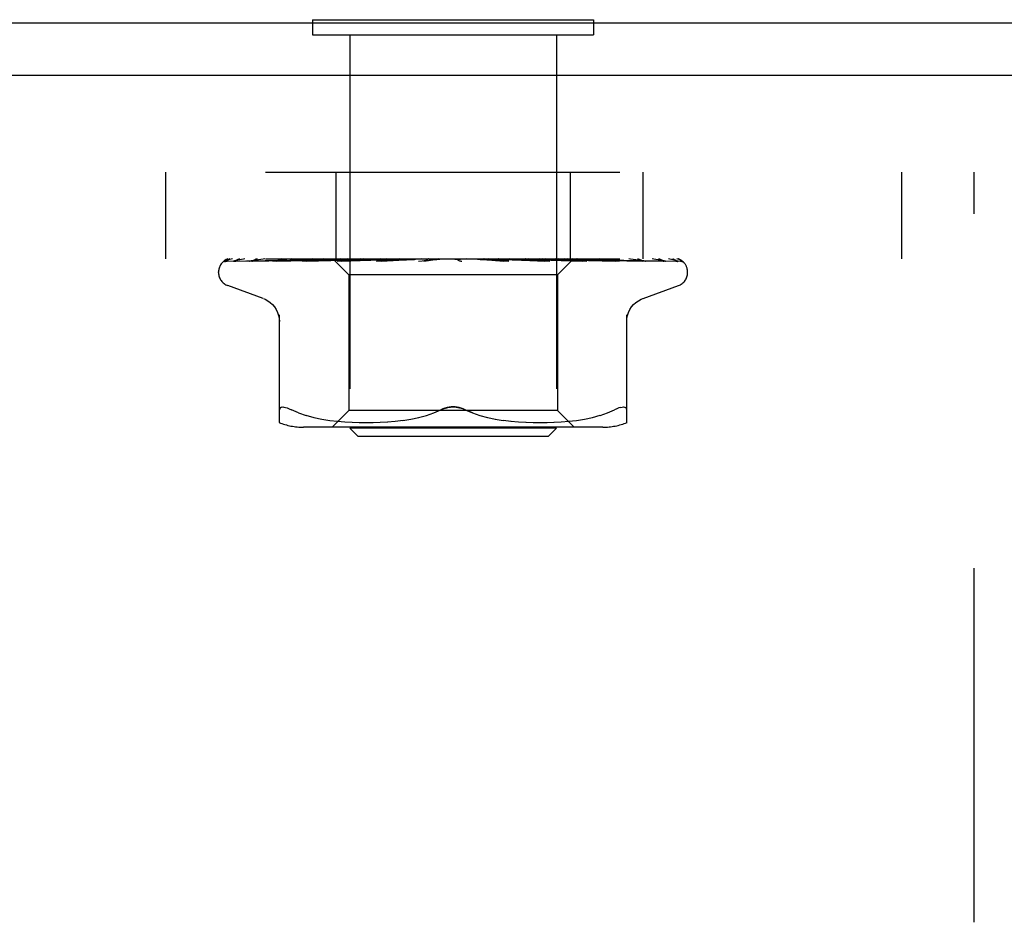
# Model space of a CAD drawing. Header units: inches. Extents: x 0 to 77.3, y 0 to 50.
# Tile 9 of 60: x 9.1 to 10.3, y 29.7 to 30.8. Entities that reach past the tile are written whole.
import ezdxf

# ---------------------------------------------------------------- set-up
doc = ezdxf.new("R2010")
doc.units = ezdxf.units.IN
doc.header["$LTSCALE"] = 4.25
doc.header["$MEASUREMENT"] = 0
doc.linetypes.add('HIDDEN', pattern=[0.2, 0.1, -0.1])
doc.layers.get('0').update_dxf_attribs({"linetype": 'CONTINUOUS'})
doc.layers.add('DEFAULT_2', color=8, linetype='HIDDEN')

msp = doc.modelspace()

# ---------------------------------------------------------------- linework, layer by layer
at = {"color": 3, "linetype": 'Continuous'}
for p, q in [((10.992787, 30.81936), (5.542787, 30.81936)), ((10.992787, 30.75636), (5.540787, 30.75636))]:
    msp.add_line(p, q, dxfattribs=at)
at = {"color": 7, "linetype": 'Continuous'}
for p, q in [((9.479287, 30.82336), (9.479287, 30.81936)), ((9.479287, 30.82336), (9.816287, 30.82336)), ((9.816287, 30.82336), (9.816287, 30.81936))]:
    msp.add_line(p, q, dxfattribs=at)
at = {"layer": 'DEFAULT_2', "color": 8, "linetype": 'HIDDEN'}
for p, q in [((9.479287, 30.81936), (9.479287, 30.80536)), ((9.816287, 30.81936), (9.816287, 30.80536)), ((9.479287, 30.80536), (9.816287, 30.80536)), ((9.523787, 30.80536), (9.523787, 30.33336)), ((9.771787, 30.80536), (9.771787, 30.33336)), ((6.022787, 30.64036), (10.272787, 30.64036)), ((9.302687, 30.64036), (9.302687, 30.53636)), ((9.507287, 30.64036), (9.507287, 30.53636)), ((9.788287, 30.64036), (9.788287, 30.53636)), ((9.875487, 30.64036), (9.875487, 30.53636)), ((10.185487, 30.64036), (10.185487, 30.53636)), ((10.272787, 28.89036), (10.272787, 30.64036)), ((6.022787, 30.53636), (10.272787, 30.53636)), ((9.376156, 30.533717), (9.398719, 30.534048)), ((9.376755, 30.533717), (9.422697, 30.534392)), ((9.387156, 30.533717), (9.431222, 30.534392)), ((9.404098, 30.533717), (9.445735, 30.534392)), ((9.406986, 30.533717), (9.426823, 30.534048)), ((9.422314, 30.534392), (9.487021, 30.535319)), ((9.426823, 30.534048), (9.486373, 30.535027)), ((9.431222, 30.534392), (9.492957, 30.535319)), ((9.431542, 30.533712), (9.431637, 30.533718)), ((9.431632, 30.533717), (9.449756, 30.534048)), ((9.435529, 30.533718), (9.471187, 30.534392)), ((9.449756, 30.534048), (9.504001, 30.535027)), ((9.466992, 30.533718), (9.498141, 30.534392)), ((9.467127, 30.533728), (9.466997, 30.533718)), ((9.471187, 30.534392), (9.505284, 30.535027)), ((9.471758, 30.533718), (9.50119, 30.534393)), ((9.486373, 30.535027), (9.520416, 30.535574)), ((9.492778, 30.53636), (9.486485, 30.535748)), ((9.486903, 30.535319), (9.504947, 30.535574)), ((9.487021, 30.535319), (9.504999, 30.535574)), ((9.492606, 30.535319), (9.510217, 30.535574)), ((9.50119, 30.534393), (9.52936, 30.535027)), ((9.503536, 30.53636), (9.522537, 30.517359)), ((9.504001, 30.535027), (9.53489, 30.535574)), ((9.504999, 30.535573), (9.504924, 30.535597)), ((9.504948, 30.535573), (9.504975, 30.535597)), ((9.505284, 30.535027), (9.535227, 30.535574)), ((9.508909, 30.533719), (9.575946, 30.535575)), ((9.509164, 30.533735), (9.508913, 30.533719)), ((9.517148, 30.534503), (9.50917, 30.533736)), ((9.510218, 30.535573), (9.510036, 30.535597)), ((9.510065, 30.535573), (9.510187, 30.535597)), ((9.514378, 30.533719), (9.536518, 30.534394)), ((9.526155, 30.53535), (9.517148, 30.534503)), ((9.520416, 30.535573), (9.520127, 30.535597)), ((9.520167, 30.535573), (9.520373, 30.535597)), ((9.537247, 30.53636), (9.526155, 30.53535)), ((9.52897, 30.53636), (9.534832, 30.535597)), ((9.52936, 30.535027), (9.55412, 30.535575)), ((9.535227, 30.535574), (9.534832, 30.535597)), ((9.53489, 30.535574), (9.535164, 30.535597)), ((9.540283, 30.53636), (9.535164, 30.535597)), ((9.536518, 30.534394), (9.557742, 30.535029)), ((9.546597, 30.53636), (9.553619, 30.535597)), ((9.55412, 30.535574), (9.553619, 30.535597)), ((9.553706, 30.535575), (9.554026, 30.535597)), ((9.560429, 30.53636), (9.554026, 30.535597)), ((9.556158, 30.533739), (9.555894, 30.533722)), ((9.555898, 30.533722), (9.600833, 30.535578)), ((9.557742, 30.535029), (9.576424, 30.535576)), ((9.56189, 30.533724), (9.575935, 30.534398)), ((9.567882, 30.53636), (9.57581, 30.535597)), ((9.569974, 30.534978), (9.57574, 30.535489)), ((9.57574, 30.535489), (9.578689, 30.535748)), ((9.576052, 30.53558), (9.57581, 30.535597)), ((9.575935, 30.534398), (9.589444, 30.535033)), ((9.575946, 30.535575), (9.576276, 30.535597)), ((9.576424, 30.535576), (9.576052, 30.53558)), ((9.583732, 30.53636), (9.576276, 30.535597)), ((9.578689, 30.535748), (9.58289, 30.536116)), ((9.58289, 30.536116), (9.585699, 30.53636)), ((9.589444, 30.535033), (9.60137, 30.535579)), ((9.592055, 30.53636), (9.600603, 30.535597)), ((9.600833, 30.535578), (9.601111, 30.535597)), ((9.60935, 30.53636), (9.601111, 30.535597)), ((9.60642, 30.533741), (9.636357, 30.53636)), ((9.61289, 30.533766), (9.618288, 30.534434)), ((9.618242, 30.53636), (9.6271, 30.535597)), ((9.618288, 30.534434), (9.623576, 30.535066)), ((9.623576, 30.535066), (9.628317, 30.535612)), ((9.645496, 30.53636), (9.654346, 30.535597)), ((9.651315, 30.53636), (9.651691, 30.536166)), ((9.653116, 30.535577), (9.652996, 30.535686)), ((9.653088, 30.535598), (9.653125, 30.535568)), ((9.653201, 30.535501), (9.653116, 30.535577)), ((9.653249, 30.535458), (9.653201, 30.535501)), ((9.653363, 30.535359), (9.653302, 30.535411)), ((9.654066, 30.534821), (9.654082, 30.53481)), ((9.663777, 30.53636), (9.654883, 30.535597)), ((9.672834, 30.53636), (9.681354, 30.535597)), ((9.680972, 30.535586), (9.689339, 30.53504)), ((9.681551, 30.535582), (9.681354, 30.535597)), ((9.681551, 30.535583), (9.714772, 30.533727)), ((9.69062, 30.53636), (9.681877, 30.535597)), ((9.714573, 30.533741), (9.684713, 30.53636)), ((9.689339, 30.53504), (9.698786, 30.534406)), ((9.698786, 30.534406), (9.708569, 30.533732)), ((9.699267, 30.53636), (9.707149, 30.535597)), ((9.706957, 30.535576), (9.707638, 30.535597)), ((9.706958, 30.535577), (9.722332, 30.53503)), ((9.707465, 30.535576), (9.707149, 30.535597)), ((9.707465, 30.535576), (9.763706, 30.53372)), ((9.715914, 30.53636), (9.707638, 30.535597)), ((9.714782, 30.533726), (9.714582, 30.53374)), ((9.722332, 30.53503), (9.739778, 30.534395)), ((9.723838, 30.53636), (9.730799, 30.535597)), ((9.730681, 30.535574), (9.731237, 30.535597)), ((9.730682, 30.535575), (9.752502, 30.535028)), ((9.731129, 30.535574), (9.730799, 30.535597)), ((9.731129, 30.535575), (9.754197, 30.535027)), ((9.738746, 30.53636), (9.731237, 30.535597)), ((9.741364, 30.535753), (9.734496, 30.53636)), ((9.739778, 30.534395), (9.757953, 30.533721)), ((9.750436, 30.534935), (9.741364, 30.535753)), ((9.745661, 30.53636), (9.751448, 30.535597)), ((9.763427, 30.533738), (9.750436, 30.534935)), ((9.751371, 30.535574), (9.751819, 30.535597)), ((9.751372, 30.535574), (9.778848, 30.535027)), ((9.751748, 30.535574), (9.751448, 30.535597)), ((9.751748, 30.535574), (9.780281, 30.535027)), ((9.758291, 30.53636), (9.751819, 30.535597)), ((9.752502, 30.535028), (9.777311, 30.534393)), ((9.763714, 30.53372), (9.763432, 30.533737)), ((9.763947, 30.53636), (9.76621, 30.535977)), ((9.76621, 30.535977), (9.768351, 30.535597)), ((9.768299, 30.535573), (9.768642, 30.535597)), ((9.7683, 30.535574), (9.818335, 30.534718)), ((9.768593, 30.535573), (9.768351, 30.535597)), ((9.768594, 30.535574), (9.80156, 30.535027)), ((9.771293, 30.535977), (9.768642, 30.535597)), ((9.773842, 30.53636), (9.771293, 30.535977)), ((9.791278, 30.5356), (9.773037, 30.517359)), ((9.777311, 30.534393), (9.803215, 30.533719)), ((9.778848, 30.535027), (9.810123, 30.534392)), ((9.780861, 30.535573), (9.781096, 30.535597)), ((9.780861, 30.535574), (9.817271, 30.535026)), ((9.781062, 30.535573), (9.780896, 30.535597)), ((9.7877, 30.535751), (9.781163, 30.53636)), ((9.796187, 30.534932), (9.7877, 30.535751)), ((9.788604, 30.535573), (9.788732, 30.535597)), ((9.788604, 30.535574), (9.806539, 30.535319)), ((9.788707, 30.535573), (9.788631, 30.535597)), ((9.792, 30.53636), (9.791251, 30.535573)), ((9.791251, 30.535573), (9.791257, 30.535579)), ((9.791251, 30.535574), (9.829947, 30.535026)), ((9.791257, 30.535579), (9.791275, 30.535597)), ((9.797527, 30.535319), (9.8165, 30.535027)), ((9.80835, 30.533719), (9.808147, 30.533732)), ((9.810123, 30.534392), (9.842816, 30.533718)), ((9.817271, 30.535026), (9.837469, 30.534717)), ((9.818335, 30.534718), (9.875349, 30.533717)), ((9.829947, 30.535026), (9.897742, 30.534048)), ((9.837469, 30.534717), (9.901986, 30.533717)), ((9.847121, 30.533722), (9.840481, 30.534492)), ((9.847162, 30.533718), (9.84713, 30.533721)), ((9.84755, 30.534717), (9.86962, 30.534392)), ((9.86962, 30.534392), (9.914828, 30.533717)), ((9.87535, 30.533718), (9.875579, 30.5337)), ((9.878751, 30.533718), (9.878863, 30.533714)), ((9.878863, 30.533714), (9.879007, 30.533699)), ((9.924522, 30.532042), (9.924467, 30.532096)), ((9.366537, 30.519864), (9.366537, 30.520693)), ((9.929037, 30.519864), (9.929037, 30.520693)), ((9.522537, 30.517359), (9.522537, 30.354336)), ((9.773037, 30.517359), (9.522537, 30.517359)), ((9.773037, 30.517359), (9.773037, 30.354336)), ((9.419795, 30.488809), (9.377503, 30.504202)), ((9.875779, 30.488809), (9.918071, 30.504202)), ((9.439454, 30.339852), (9.439454, 30.469074)), ((9.85612, 30.339852), (9.85612, 30.469074)), ((9.462499, 30.351666), (9.454037, 30.355271)), ((9.522537, 30.354336), (9.502537, 30.334336)), ((9.773037, 30.354336), (9.522537, 30.354336)), ((9.624602, 30.351624), (9.633204, 30.355271)), ((9.670972, 30.351624), (9.66237, 30.355271)), ((9.773037, 30.354336), (9.793037, 30.334336)), ((9.833075, 30.351666), (9.841537, 30.355271)), ((9.462469, 30.351675), (9.471359, 30.3486)), ((9.471311, 30.348615), (9.480717, 30.346091)), ((9.480664, 30.346104), (9.490272, 30.344089)), ((9.490221, 30.344098), (9.499808, 30.342577)), ((9.499759, 30.342585), (9.509178, 30.341474)), ((9.578264, 30.341494), (9.587758, 30.34262)), ((9.587605, 30.342599), (9.597149, 30.344122)), ((9.597029, 30.3441), (9.60653, 30.346085)), ((9.606446, 30.346066), (9.615753, 30.348561)), ((9.615706, 30.348547), (9.624623, 30.351632)), ((9.679821, 30.348561), (9.689127, 30.346066)), ((9.689044, 30.346085), (9.698545, 30.3441)), ((9.698425, 30.344122), (9.707969, 30.342599)), ((9.707816, 30.34262), (9.71731, 30.341494)), ((9.786396, 30.341474), (9.795815, 30.342585)), ((9.795766, 30.342577), (9.805353, 30.344098)), ((9.805302, 30.344089), (9.81491, 30.346104)), ((9.814857, 30.346091), (9.824263, 30.348615)), ((9.824215, 30.3486), (9.833105, 30.351675)), ((9.827379, 30.334336), (9.468194, 30.334336)), ((9.509122, 30.341479), (9.518105, 30.340709)), ((9.518023, 30.340715), (9.526755, 30.340226)), ((9.533787, 30.32336), (9.523787, 30.33336)), ((9.771787, 30.33336), (9.523787, 30.33336)), ((9.52664, 30.340231), (9.535137, 30.33994)), ((9.534992, 30.339943), (9.543448, 30.339857)), ((9.543278, 30.339857), (9.551874, 30.339937)), ((9.551685, 30.339933), (9.560461, 30.340225)), ((9.560262, 30.340216), (9.569347, 30.340728)), ((9.569152, 30.340714), (9.578445, 30.341512)), ((9.717129, 30.341512), (9.726422, 30.340714)), ((9.726227, 30.340728), (9.735312, 30.340216)), ((9.735113, 30.340225), (9.743889, 30.339933)), ((9.7437, 30.339937), (9.752296, 30.339857)), ((9.752126, 30.339857), (9.760582, 30.339943)), ((9.760437, 30.33994), (9.768934, 30.340231)), ((9.761787, 30.32336), (9.771787, 30.33336)), ((9.768819, 30.340226), (9.777551, 30.340715)), ((9.777469, 30.340709), (9.786452, 30.341479)), ((9.761787, 30.32336), (9.533787, 30.32336))]:
    msp.add_line(p, q, dxfattribs=at)
for points in [[(9.373429, 30.533026), (9.373761, 30.53319), (9.374283, 30.533395), (9.374877, 30.533564), (9.375519, 30.533675), (9.37616, 30.533718)], [(9.383231, 30.53636), (9.381608, 30.53598), (9.379975, 30.535544), (9.378438, 30.53508), (9.376985, 30.534585), (9.37561, 30.534053), (9.374311, 30.533474), (9.373435, 30.53303)], [(9.373925, 30.53296), (9.37389, 30.532935), (9.373833, 30.532894), (9.373876, 30.532922), (9.374029, 30.533013), (9.374302, 30.533155), (9.374683, 30.533319), (9.375163, 30.533482), (9.375717, 30.533614), (9.376318, 30.533696), (9.376757, 30.533718)], [(9.380014, 30.53636), (9.379792, 30.536281), (9.379118, 30.536018), (9.378474, 30.535738), (9.37786, 30.535446), (9.377279, 30.535144), (9.376732, 30.534839), (9.376219, 30.534535), (9.375742, 30.534235), (9.375306, 30.533947), (9.374909, 30.533674), (9.374562, 30.533426), (9.373925, 30.53296)], [(9.377574, 30.53636), (9.376605, 30.53599), (9.375733, 30.535594), (9.375597, 30.535525)], [(9.38426, 30.533574), (9.384468, 30.533621), (9.38495, 30.533693), (9.385386, 30.533718)], [(9.398146, 30.53636), (9.396419, 30.53608), (9.394132, 30.535681), (9.39191, 30.535263), (9.389755, 30.534831), (9.387666, 30.53438), (9.38565, 30.533914), (9.384264, 30.533573)], [(9.385381, 30.533717), (9.451893, 30.534717), (9.472721, 30.535026)], [(9.38597, 30.53359), (9.385899, 30.533553), (9.385757, 30.533481), (9.385729, 30.533468), (9.385826, 30.533505), (9.386061, 30.533576), (9.386423, 30.533653), (9.386894, 30.533707), (9.387157, 30.533718)], [(9.386465, 30.53386), (9.386138, 30.53368), (9.38597, 30.53359)], [(9.391722, 30.53636), (9.391468, 30.536271), (9.390789, 30.536015), (9.390135, 30.535743), (9.38951, 30.535461), (9.388913, 30.535174), (9.388346, 30.534887), (9.387813, 30.534605), (9.387316, 30.534334), (9.386465, 30.53386)], [(9.40364, 30.533678), (9.403849, 30.533705), (9.404104, 30.533718)], [(9.421965, 30.53636), (9.420023, 30.536114), (9.417088, 30.535723), (9.414176, 30.535315), (9.411293, 30.534893), (9.408439, 30.534457), (9.405622, 30.534006), (9.403647, 30.533678)], [(9.406613, 30.53371), (9.406535, 30.533683), (9.406477, 30.533664), (9.406546, 30.533679), (9.406751, 30.533706), (9.406984, 30.533718)], [(9.40791, 30.534295), (9.407424, 30.534063), (9.407022, 30.533879), (9.406719, 30.533752), (9.406613, 30.53371)], [(9.412611, 30.53636), (9.412095, 30.536176), (9.411284, 30.535859), (9.41051, 30.535529), (9.409779, 30.535196), (9.409096, 30.534871), (9.40791, 30.534295)], [(9.453885, 30.53636), (9.451723, 30.536128), (9.448225, 30.53574), (9.444703, 30.535336), (9.441169, 30.534917), (9.437623, 30.534485), (9.434071, 30.534038), (9.431552, 30.533713)], [(9.435756, 30.53378), (9.435605, 30.533741), (9.435478, 30.533717), (9.435503, 30.533718), (9.435526, 30.533718)], [(9.441926, 30.53636), (9.441278, 30.536121), (9.440401, 30.535767), (9.439575, 30.535408), (9.43881, 30.535061), (9.438095, 30.534733), (9.43743, 30.534433), (9.436829, 30.534173), (9.4363, 30.533963), (9.435883, 30.533818), (9.435756, 30.53378)], [(9.445735, 30.534392), (9.503924, 30.535319), (9.520167, 30.535574)], [(9.486485, 30.535748), (9.482473, 30.535345), (9.478406, 30.534928), (9.474286, 30.534497), (9.467135, 30.533728)], [(9.475142, 30.53486), (9.474457, 30.534557), (9.473812, 30.534288), (9.473214, 30.534063), (9.472691, 30.533894), (9.472262, 30.533787), (9.471947, 30.533734), (9.471756, 30.533719)], [(9.478601, 30.53636), (9.478146, 30.536185), (9.477356, 30.535858), (9.476592, 30.53552), (9.475142, 30.53486)], [(9.498141, 30.534392), (9.541594, 30.53532), (9.553707, 30.535574)], [(9.503608, 30.53636), (9.503888, 30.536168), (9.5042, 30.535977), (9.504545, 30.535786), (9.504924, 30.535597)], [(9.50391, 30.53636), (9.504224, 30.536087), (9.504485, 30.535871), (9.504693, 30.535711), (9.504846, 30.535612), (9.504939, 30.535574), (9.504948, 30.535573)], [(9.504545, 30.53636), (9.504751, 30.536087), (9.504901, 30.535871), (9.504994, 30.535711), (9.505029, 30.535612), (9.505005, 30.535574), (9.504999, 30.535573)], [(9.505348, 30.53636), (9.505204, 30.536168), (9.505094, 30.535977), (9.505017, 30.535786), (9.504975, 30.535597)], [(9.50708, 30.53636), (9.507772, 30.536168), (9.508496, 30.535977), (9.50925, 30.535786), (9.510036, 30.535597)], [(9.508476, 30.53636), (9.508886, 30.536087), (9.509247, 30.535871), (9.509564, 30.535711), (9.509829, 30.535612), (9.510036, 30.535574), (9.510065, 30.535573)], [(9.512236, 30.53636), (9.511674, 30.536168), (9.511145, 30.535977), (9.510649, 30.535786), (9.510187, 30.535597)], [(9.510356, 30.53636), (9.510449, 30.536087), (9.510482, 30.535871), (9.510455, 30.535711), (9.510371, 30.535612), (9.510218, 30.535573)], [(9.519737, 30.535661), (9.518256, 30.534952), (9.517525, 30.53462), (9.516807, 30.534321), (9.516125, 30.534074), (9.515495, 30.53389), (9.514945, 30.533777), (9.514496, 30.533726), (9.514369, 30.53372)], [(9.515637, 30.53636), (9.516717, 30.536168), (9.517826, 30.535977), (9.518963, 30.535786), (9.520127, 30.535597)], [(9.518076, 30.53636), (9.518567, 30.536087), (9.519017, 30.535871), (9.519431, 30.535711), (9.519799, 30.535612), (9.520112, 30.535574), (9.520167, 30.535573)], [(9.521295, 30.53636), (9.520486, 30.53601), (9.519737, 30.535661)], [(9.524023, 30.53636), (9.523063, 30.536168), (9.522135, 30.535977), (9.521238, 30.535786), (9.520373, 30.535597)], [(9.521135, 30.53636), (9.521109, 30.536087), (9.521025, 30.535871), (9.52088, 30.535711), (9.520681, 30.535612), (9.520416, 30.535573)], [(9.532365, 30.53636), (9.532919, 30.536087), (9.533442, 30.535871), (9.533937, 30.535711), (9.534394, 30.535612), (9.534802, 30.535574), (9.53489, 30.535574)], [(9.536491, 30.53636), (9.536349, 30.536087), (9.53615, 30.535871), (9.535892, 30.535711), (9.535584, 30.535612), (9.535227, 30.535574)], [(9.550826, 30.53636), (9.551427, 30.536085), (9.552002, 30.535869), (9.552555, 30.535711), (9.553079, 30.535613), (9.553568, 30.535575), (9.553706, 30.535575)], [(9.55587, 30.53636), (9.555616, 30.536087), (9.55531, 30.535871), (9.554948, 30.535711), (9.554542, 30.535612), (9.55412, 30.535574)], [(9.556187, 30.533741), (9.568676, 30.534862), (9.569974, 30.534978)], [(9.568432, 30.53636), (9.568255, 30.536275), (9.56765, 30.535968), (9.567056, 30.535651), (9.566459, 30.535327), (9.565846, 30.535004), (9.565208, 30.534687), (9.564537, 30.534389), (9.563848, 30.534128), (9.563145, 30.533918), (9.562472, 30.533783), (9.561873, 30.533724)], [(9.57279, 30.53636), (9.573409, 30.536087), (9.574017, 30.535871), (9.57462, 30.535711), (9.575204, 30.535612), (9.575754, 30.535574), (9.575946, 30.535575)], [(9.578571, 30.53636), (9.578243, 30.536106), (9.577876, 30.5359), (9.577467, 30.535742), (9.577024, 30.535635), (9.576553, 30.535581), (9.576424, 30.535576)], [(9.597466, 30.53636), (9.598084, 30.536087), (9.598702, 30.535871), (9.599327, 30.535711), (9.599944, 30.535612), (9.600536, 30.535574), (9.600833, 30.535578)], [(9.601371, 30.535579), (9.601193, 30.535574), (9.600603, 30.535597)], [(9.603774, 30.53636), (9.603327, 30.536087), (9.602843, 30.535871), (9.602317, 30.535711), (9.601762, 30.535612), (9.601371, 30.535579)], [(9.618214, 30.53636), (9.618056, 30.536265), (9.617672, 30.536019), (9.617306, 30.535772), (9.616933, 30.535516), (9.61654, 30.535252), (9.616119, 30.534984), (9.615653, 30.534711), (9.615128, 30.534442), (9.614546, 30.534192), (9.613903, 30.533976), (9.613236, 30.53382), (9.612804, 30.533757)], [(9.62396, 30.53636), (9.624555, 30.536087), (9.625162, 30.535871), (9.625786, 30.535711), (9.626412, 30.535612), (9.627026, 30.535574), (9.627633, 30.535597)], [(9.628317, 30.535612), (9.627714, 30.535574), (9.627101, 30.535597)], [(9.630567, 30.53636), (9.630046, 30.536087), (9.629498, 30.535871), (9.628917, 30.535711), (9.628317, 30.535612)], [(9.651691, 30.536166), (9.651866, 30.536087), (9.652439, 30.535871), (9.65304, 30.535711), (9.653654, 30.535612), (9.654266, 30.535574), (9.654883, 30.535597)], [(9.651691, 30.536166), (9.652103, 30.535965), (9.65255, 30.535733), (9.652976, 30.535497), (9.653382, 30.535258), (9.653772, 30.535015), (9.654066, 30.534821)], [(9.652996, 30.535686), (9.65294, 30.535737), (9.652855, 30.535812), (9.652744, 30.535906), (9.652598, 30.536025), (9.652428, 30.536153), (9.652249, 30.53628), (9.652127, 30.53636)], [(9.653125, 30.535568), (9.653342, 30.535378), (9.653526, 30.535223), (9.653766, 30.535035), (9.654066, 30.534821)], [(9.653589, 30.535172), (9.653506, 30.535239), (9.65343, 30.535302)], [(9.654082, 30.53481), (9.654005, 30.534862), (9.653886, 30.534946), (9.653777, 30.535026), (9.653679, 30.535101)], [(9.654082, 30.53481), (9.654411, 30.534604), (9.654819, 30.534382), (9.655286, 30.534172), (9.655807, 30.533988), (9.656378, 30.533842), (9.656974, 30.53375), (9.657566, 30.533717), (9.658152, 30.533741)], [(9.657983, 30.53636), (9.657407, 30.536087), (9.656815, 30.535871), (9.656199, 30.535711), (9.655576, 30.535612), (9.65496, 30.535574), (9.654346, 30.535597)], [(9.678543, 30.53636), (9.679029, 30.536087), (9.679547, 30.535871), (9.680103, 30.535711), (9.680683, 30.535612), (9.680972, 30.535585)], [(9.680972, 30.535585), (9.681272, 30.535574), (9.681877, 30.535597)], [(9.68503, 30.53636), (9.68442, 30.536087), (9.683805, 30.535871), (9.683178, 30.535711), (9.682553, 30.535612), (9.681948, 30.535574), (9.681551, 30.535582)], [(9.703226, 30.535933), (9.702718, 30.536221), (9.702459, 30.53636)], [(9.708609, 30.53373), (9.708463, 30.533741), (9.707826, 30.533829), (9.70716, 30.533988), (9.706497, 30.534209), (9.705872, 30.534467), (9.705283, 30.534752), (9.704736, 30.535046), (9.70422, 30.535344), (9.703226, 30.535933)], [(9.704659, 30.53636), (9.705063, 30.536087), (9.705508, 30.535871), (9.705999, 30.535711), (9.706524, 30.535612), (9.706957, 30.535576)], [(9.710731, 30.53636), (9.71011, 30.536087), (9.709493, 30.535871), (9.708877, 30.535711), (9.708274, 30.535612), (9.7077, 30.535574), (9.707465, 30.535576)], [(9.72872, 30.53636), (9.729027, 30.536087), (9.729383, 30.535871), (9.729791, 30.535711), (9.730241, 30.535612), (9.730681, 30.535574)], [(9.734157, 30.53636), (9.733546, 30.536087), (9.732952, 30.535871), (9.732368, 30.535711), (9.731809, 30.535612), (9.731287, 30.535574), (9.731129, 30.535574)], [(9.749855, 30.53636), (9.750055, 30.536087), (9.750309, 30.535871), (9.750619, 30.535711), (9.750978, 30.535612), (9.751371, 30.535574)], [(9.753821, 30.535059), (9.75247, 30.535739), (9.751801, 30.536066), (9.751158, 30.53636)], [(9.754462, 30.53636), (9.753883, 30.536087), (9.753332, 30.535871), (9.752802, 30.535711), (9.752306, 30.535612), (9.751857, 30.535574), (9.751748, 30.535574)], [(9.757965, 30.533721), (9.757856, 30.533726), (9.757305, 30.533788), (9.756657, 30.533925), (9.755952, 30.534141), (9.755236, 30.534412), (9.75452, 30.534725), (9.753821, 30.535059)], [(9.754197, 30.535027), (9.794778, 30.534049), (9.808355, 30.533718)], [(9.767302, 30.53636), (9.767387, 30.536087), (9.767529, 30.535871), (9.767731, 30.535711), (9.767986, 30.535612), (9.768299, 30.535573)], [(9.770911, 30.53636), (9.770386, 30.536087), (9.769897, 30.535871), (9.769441, 30.535711), (9.769027, 30.535612), (9.768665, 30.535574), (9.768593, 30.535573)], [(9.778034, 30.53636), (9.778799, 30.536168), (9.779531, 30.535977), (9.78023, 30.535786), (9.780896, 30.535597)], [(9.780281, 30.535027), (9.830412, 30.534048), (9.847167, 30.533718)], [(9.780429, 30.53636), (9.780395, 30.536087), (9.780421, 30.535871), (9.780507, 30.535711), (9.78065, 30.535612), (9.780861, 30.535573)], [(9.78291, 30.53636), (9.782457, 30.536087), (9.782049, 30.535871), (9.781683, 30.535711), (9.781365, 30.535612), (9.781104, 30.535574), (9.781062, 30.535573)], [(9.784836, 30.53636), (9.783946, 30.536168), (9.783025, 30.535977), (9.782075, 30.535786), (9.781096, 30.535597)], [(9.787414, 30.53636), (9.787769, 30.536168), (9.78809, 30.535977), (9.788377, 30.535786), (9.788631, 30.535597)], [(9.788762, 30.53636), (9.788612, 30.536087), (9.78852, 30.535871), (9.788487, 30.535711), (9.788511, 30.535612), (9.788604, 30.535573)], [(9.790025, 30.53636), (9.789662, 30.536087), (9.789349, 30.535871), (9.789085, 30.535711), (9.788875, 30.535612), (9.788724, 30.535574), (9.788707, 30.535573)], [(9.790878, 30.53636), (9.79039, 30.536168), (9.789869, 30.535977), (9.789317, 30.535786), (9.788732, 30.535597)], [(9.791748, 30.53636), (9.79168, 30.536168), (9.791578, 30.535977), (9.791443, 30.535786), (9.791275, 30.535597)], [(9.80814, 30.533733), (9.804966, 30.534056), (9.796187, 30.534932)], [(9.799696, 30.534839), (9.798106, 30.535575), (9.797285, 30.535945), (9.796439, 30.5363), (9.796285, 30.53636)], [(9.803216, 30.533719), (9.802894, 30.533746), (9.802428, 30.533829), (9.801848, 30.533985), (9.801184, 30.534214), (9.800456, 30.534505), (9.799696, 30.534839)], [(9.80156, 30.535027), (9.859428, 30.534048), (9.878756, 30.533717)], [(9.806304, 30.535319), (9.893711, 30.534048), (9.916021, 30.533717)], [(9.8165, 30.535027), (9.878864, 30.534048), (9.899644, 30.533717)], [(9.840481, 30.534492), (9.836631, 30.534924), (9.832814, 30.535341), (9.829031, 30.535745), (9.823032, 30.53636)], [(9.838313, 30.535476), (9.837517, 30.535823), (9.836684, 30.536161), (9.836153, 30.53636)], [(9.842818, 30.533718), (9.842816, 30.533719), (9.842729, 30.533727), (9.842501, 30.533768), (9.842141, 30.533863), (9.841664, 30.534022), (9.841095, 30.534241), (9.840468, 30.534506), (9.839788, 30.534809), (9.838313, 30.535476)], [(9.878998, 30.533699), (9.876743, 30.534025), (9.873546, 30.534474), (9.870333, 30.534908), (9.867112, 30.535328), (9.863882, 30.535733), (9.860653, 30.536122), (9.858598, 30.53636)], [(9.875552, 30.533706), (9.875514, 30.533716), (9.875317, 30.533777), (9.87499, 30.533898), (9.874547, 30.534083), (9.874011, 30.534322), (9.873413, 30.5346), (9.872749, 30.534911), (9.872021, 30.535248), (9.871234, 30.535599), (9.870388, 30.535953), (9.869497, 30.536291), (9.869299, 30.53636)], [(9.902714, 30.533642), (9.901033, 30.533974), (9.898613, 30.534429), (9.896137, 30.53487), (9.893612, 30.535296), (9.891038, 30.535707), (9.88842, 30.536101), (9.88659, 30.53636)], [(9.898506, 30.534609), (9.897916, 30.534906), (9.897285, 30.535214), (9.896619, 30.535523), (9.895919, 30.535826), (9.89519, 30.536117), (9.894515, 30.53636)], [(9.897742, 30.534048), (9.920395, 30.533717), (9.920787, 30.533696), (9.921172, 30.533652), (9.921546, 30.533586), (9.92191, 30.533498), (9.922261, 30.533391), (9.922598, 30.533267), (9.922919, 30.533128), (9.923222, 30.532975), (9.923509, 30.532811), (9.923772, 30.532642), (9.924013, 30.53247), (9.924216, 30.532311), (9.924366, 30.532184), (9.924469, 30.532092), (9.924515, 30.532049), (9.924521, 30.532044)], [(9.900447, 30.533622), (9.900492, 30.533611), (9.900556, 30.533591), (9.900485, 30.533619), (9.900274, 30.533713), (9.899948, 30.533871), (9.899534, 30.53408), (9.898506, 30.534609)], [(9.899646, 30.533718), (9.899993, 30.533698), (9.900307, 30.533653), (9.900447, 30.533622)], [(9.901981, 30.533718), (9.902443, 30.533687), (9.902715, 30.533643)], [(9.917731, 30.533426), (9.916626, 30.53379), (9.915, 30.534283), (9.91329, 30.534754), (9.911502, 30.535204), (9.909634, 30.535635), (9.907682, 30.536045), (9.906033, 30.53636)], [(9.915685, 30.534016), (9.915206, 30.534305), (9.914683, 30.534609), (9.914116, 30.534923), (9.913511, 30.53524), (9.912869, 30.535552), (9.912191, 30.535856), (9.91148, 30.536144), (9.910888, 30.53636)], [(9.914827, 30.533718), (9.915238, 30.533697), (9.915781, 30.533623), (9.916244, 30.533514), (9.916599, 30.533397), (9.916817, 30.533306), (9.916874, 30.533279)], [(9.916874, 30.533279), (9.916907, 30.533263), (9.916874, 30.533282), (9.916724, 30.533371), (9.91646, 30.533534), (9.915685, 30.534016)], [(9.916016, 30.533718), (9.916595, 30.533681), (9.917174, 30.533583), (9.917666, 30.533449), (9.917722, 30.53343)], [(9.924694, 30.531915), (9.92385, 30.53274), (9.922723, 30.533607), (9.921574, 30.534311), (9.920393, 30.534907), (9.91916, 30.535433), (9.91785, 30.535904), (9.916328, 30.53636)], [(9.924177, 30.532379), (9.924055, 30.532496), (9.923916, 30.532626), (9.923765, 30.532767), (9.9236, 30.532915), (9.923424, 30.53307), (9.923235, 30.533231), (9.923035, 30.533398), (9.922823, 30.533569), (9.9226, 30.533742), (9.922367, 30.533919), (9.922122, 30.534096), (9.921868, 30.534275), (9.921603, 30.534454), (9.921329, 30.534632), (9.921045, 30.53481), (9.920751, 30.534986), (9.920448, 30.53516), (9.920134, 30.535332), (9.919811, 30.535501), (9.919479, 30.535666), (9.919138, 30.535827), (9.918788, 30.535982), (9.91843, 30.536131), (9.918064, 30.536273), (9.917827, 30.53636)], [(9.924467, 30.532096), (9.924355, 30.532205), (9.924177, 30.532379)], [(9.420262, 30.488639), (9.42218, 30.487862), (9.42544, 30.486152), (9.428477, 30.484031), (9.431239, 30.481518), (9.433672, 30.478661), (9.435719, 30.475507), (9.437343, 30.47212), (9.438516, 30.468566), (9.43922, 30.464902), (9.439454, 30.461231)], [(9.85612, 30.461231), (9.856353, 30.464902), (9.857058, 30.468566), (9.858231, 30.47212), (9.859855, 30.475507), (9.861902, 30.478661), (9.864335, 30.481518), (9.867097, 30.484031), (9.870134, 30.486152), (9.873394, 30.487862), (9.875311, 30.488639)], [(9.442051, 30.358578), (9.440981, 30.358182), (9.440168, 30.357506), (9.43964, 30.356534), (9.439454, 30.355271)], [(9.442051, 30.358578), (9.443361, 30.358712), (9.444915, 30.358578), (9.446734, 30.358182), (9.448839, 30.357506), (9.451278, 30.356534), (9.454037, 30.355271)], [(9.633204, 30.355271), (9.63446, 30.355851), (9.635785, 30.356393), (9.637181, 30.356904), (9.638634, 30.357368), (9.640132, 30.357771), (9.641663, 30.35811), (9.643219, 30.358374), (9.644772, 30.358564), (9.646294, 30.358675), (9.647787, 30.358709)], [(9.647787, 30.358709), (9.6454, 30.358622), (9.642962, 30.358337), (9.640485, 30.357853), (9.63801, 30.357177), (9.635576, 30.356317), (9.633204, 30.355271)], [(9.647787, 30.358709), (9.649695, 30.358651), (9.651617, 30.358475), (9.653553, 30.358176), (9.655464, 30.357767), (9.657319, 30.357252), (9.659101, 30.356654), (9.660783, 30.355996), (9.66237, 30.355271)], [(9.66237, 30.355271), (9.659995, 30.356318), (9.65756, 30.357179), (9.655084, 30.357854), (9.652607, 30.358338), (9.650171, 30.358622), (9.647787, 30.358709)], [(9.66237, 30.355271), (9.670951, 30.351632), (9.679868, 30.348547)], [(9.84884, 30.358182), (9.846735, 30.357506), (9.844296, 30.356534), (9.841537, 30.355271)], [(9.84884, 30.358182), (9.850659, 30.358578), (9.852213, 30.358712), (9.853523, 30.358578), (9.854593, 30.358182)], [(9.85612, 30.355271), (9.855934, 30.356534), (9.855406, 30.357506), (9.854593, 30.358182)]]:
    msp.add_lwpolyline(points, dxfattribs=at)
for centre, radius, start, end in [((9.383204, 30.520693), 0.016667, 117.148769, 180), ((9.91237, 30.520693), 0.016667, 0, 42.235341), ((9.383204, 30.519864), 0.016667, 180, 250), ((9.91237, 30.519864), 0.016667, 290, 360), ((9.468194, 30.411914), 0.077578, 247.923935, 270), ((9.827379, 30.411914), 0.077578, 270, 292.076065)]:
    msp.add_arc(centre, radius, start, end, dxfattribs=at)

doc.saveas('drawing.dxf')
